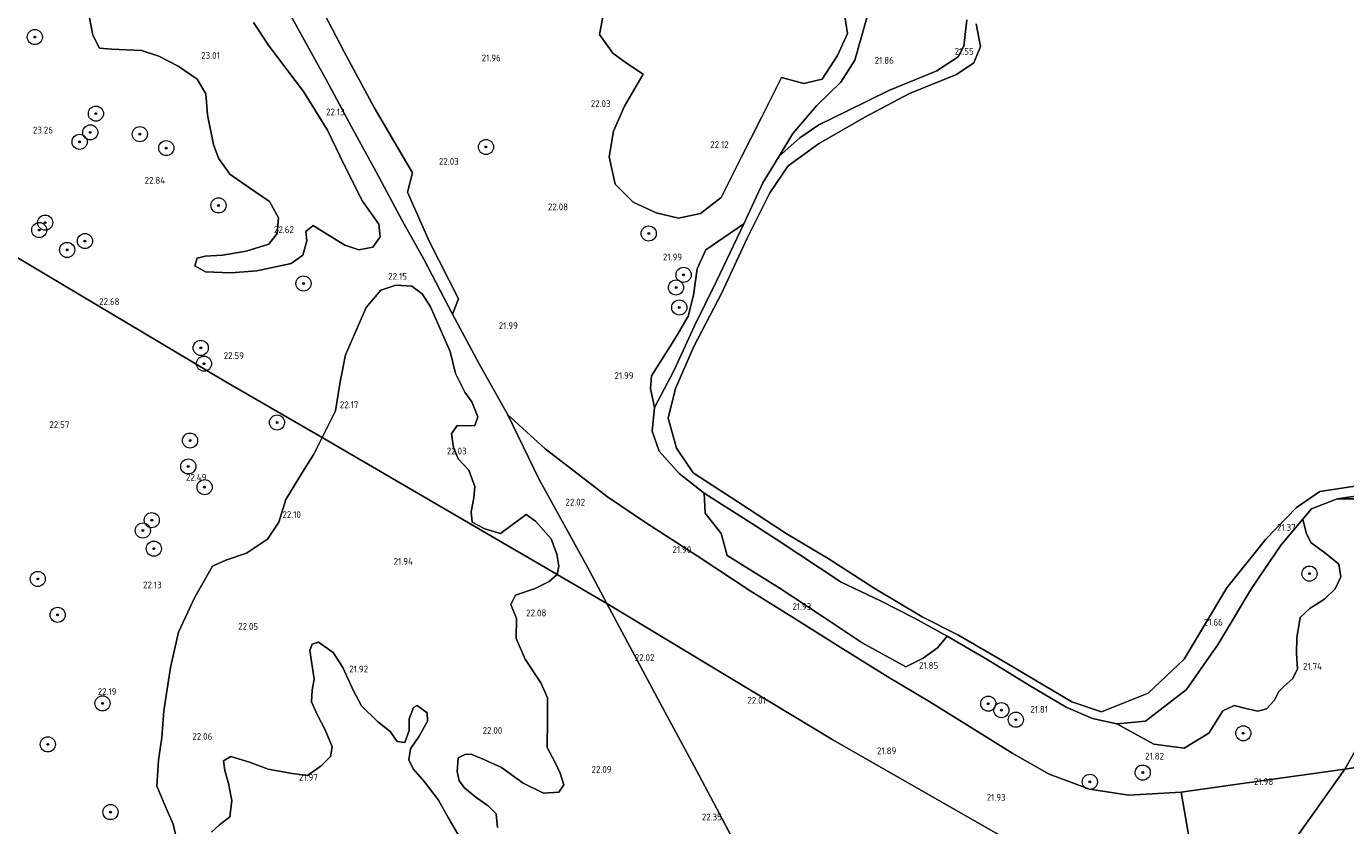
# Model space of a CAD drawing. Header units: metres. Extents: x 185049 to 189876, y 349292 to 352302.
# Tile 105 of 256: x 188178 to 188527, y 350688 to 350899. Entities that reach past the tile are written whole.
import ezdxf
from ezdxf.enums import TextEntityAlignment as Align

# ---------------------------------------------------------------- set-up
doc = ezdxf.new("R2010")
doc.units = ezdxf.units.M
for name, color, linetype, lineweight in [('B-WE-GR-BOOM-S', 90, 'Continuous', 25), ('B-WE-GR-GRAS-GV', 60, 'Continuous', 13), ('B-WE-GW-TALUD_KRUIN-G', 90, 'Continuous', 18), ('B-WE-IE-TERREINAFSCHEIDING_KUNSTMATIG_HEKWERK-G', 20, 'IE-TERREINAFSCHEIDING-KUNSTMATIG', 18), ('B-WE-OG-TERREIN_GROEN-GV', 7, 'Continuous', 18), ('B-WE-OG-WATER_POEL-GV', 7, 'Continuous', 18), ('X-XX-AL-HOOGTELABEL-S', 7, 'Continuous', 25)]:
    doc.layers.add(name, color=color, linetype=linetype, lineweight=lineweight)
doc.styles.add('NLCS-ISO-ANNOTATIVE-T18', font='NLCS-ISO.ttf', dxfattribs={"height": 1.8})
doc.linetypes.add('IE-TERREINAFSCHEIDING-KUNSTMATIG', pattern='A,4,[82,NLCS.SHX,S=0.75,R=90,X=0,Y=0],4,-2', length=10)

# ---------------------------------------------------------------- blocks, each defined once
blk = doc.blocks.new('SAL-HOOGTELABEL-SO')
at = {"color": 0, "linetype": 'ByBlock', "lineweight": -2, "style": 'NLCS-ISO-ANNOTATIVE-T18'}
blk.add_attdef('HOOGTE', text='', height=1.8, dxfattribs=at).set_placement((2.79, 0), align=Align.RIGHT)
blk = doc.blocks.new('SGR-BOOM_01-SO')
at = {"linetype": 'ByBlock', "lineweight": 18}
h = blk.add_hatch(color=0, dxfattribs=at)
h.dxf.hatch_style = 1
edge = h.paths.add_edge_path()
edge.add_arc((0, 0), 0.25, 0, 360)
at = {"color": 0, "linetype": 'ByBlock', "lineweight": 18}
for radius in [2, 0.25]:
    blk.add_circle((0, 0), radius, dxfattribs=at)

msp = doc.modelspace()

# ---------------------------------------------------------------- linework, layer by layer
at = {"layer": 'B-WE-GR-GRAS-GV'}
for points in [[(188556.046, 350754.347, 21.635), (188526.966, 350702.952, 21.865), (188506.098, 350699.999, 21.938), (188483.732, 350696.809, 21.981), (188469.88, 350696.054, 21.904), (188459.479, 350697.668, 21.878), (188448.843, 350701.62, 21.818), (188439.234, 350707.111, 21.848), (188428.473, 350713.799, 21.84), (188417.284, 350720.706, 21.891), (188406.207, 350727.315, 21.925), (188392.932, 350735.568, 21.878), (188381.72, 350742.618, 21.908), (188369.78, 350750.044, 21.921), (188355.827, 350759.295, 21.968), (188342.131, 350768.149, 21.942), (188332.119, 350774.86, 21.964), (188323.199, 350781.766, 22.002), (188315.639, 350787.583, 22.041), (188305.76, 350796.581, 22.015), (188298.175, 350809.997, 22.079), (188291.139, 350823.155, 22.049), (188292.693, 350827.249, 22.088), (188284.909, 350842.468, 22.118), (188279.199, 350855.379, 22.079), (188280.577, 350860.556, 22.122), (188270.398, 350877.778, 22.165), (188262.451, 350892.529, 22.143), (188255.126, 350906.554, 22.178)], [(188331.362, 350904.476, 21.955), (188329.998, 350897.099, 21.972), (188333.508, 350892.111, 22.007), (188337.405, 350889.294, 22.037), (188341.527, 350886.57, 22.105), (188336.617, 350878.117, 22.075), (188333.708, 350871.558, 22.062), (188332.512, 350864.706, 22.037), (188334.087, 350857.54, 22.066), (188338.834, 350852.721, 22.054), (188344.974, 350849.951, 22.071), (188350.855, 350848.571, 22.024), (188356.695, 350849.749, 21.981), (188362.165, 350854.011, 21.989), (188367.39, 350864.549, 21.994), (188372.787, 350875.142, 22.037), (188378.047, 350885.72, 22.054), (188383.985, 350884.13, 22.037), (188388.809, 350885.274, 22.028), (188392.857, 350891.554, 22.045), (188395.535, 350897.373, 22.062), (188394.401, 350904.682, 22.079)], [(188248.697, 350901.392, 22.096), (188257.878, 350884.8, 22.007), (188264.392, 350872.636, 22.122), (188270.898, 350860.738, 22.105), (188277.946, 350847.728, 22.139), (188283.501, 350837.665, 22.139), (188291.139, 350823.155, 22.049), (188298.175, 350809.997, 22.079), (188305.76, 350796.581, 22.015), (188313.951, 350779.639, 22.118), (188327.213, 350755.487, 22.131), (188331.959, 350746.668, 22.165), (188318.822, 350754.405, 22.118), (188319.252, 350756.529, 22.082), (188318.702, 350759.746, 22.012), (188317.211, 350763.827, 21.959), (188313.052, 350768.456, 21.889), (188310.62, 350770.261, 21.942), (188306.539, 350767.201, 21.959), (188303.793, 350765.239, 22.047), (188299.669, 350766.451, 22.118), (188296.341, 350768.223, 22.118), (188296.024, 350770.888, 22.047), (188296.73, 350774.655, 21.977), (188297.044, 350777.637, 21.977), (188295.475, 350781.953, 21.995), (188292.65, 350784.935, 21.977), (188291.394, 350787.916, 22.012), (188290.845, 350791.526, 22.047), (188292.335, 350793.723, 22.118), (188294.454, 350793.645, 22.1), (188297.044, 350793.723, 22.065), (188297.828, 350796.077, 22.082), (188296.259, 350800.001, 22.135), (188294.375, 350802.512, 22.118), (188291.943, 350807.455, 22.082), (188290.53, 350813.262, 22.065), (188287.469, 350820.089, 22.118), (188285.272, 350825.111, 22.153), (188283.075, 350828.564, 22.135), (188280.328, 350830.525, 22.17), (188276.169, 350830.839, 22.153), (188272.167, 350829.505, 22.223), (188268.323, 350824.954, 22.275), (188265.262, 350818.048, 22.188), (188262.83, 350812.398, 22.1), (188261.418, 350805.257, 22.135), (188260.162, 350797.646, 22.118), (188256.631, 350790.583, 22.118), (188231.162, 350805.324, 22.541), (188149.377, 350853.973, 23.815)], [(188195.18, 350901.454, 23.311), (188196.043, 350896.903, 23.293), (188197.848, 350893.45, 23.276), (188201.066, 350893.215, 23.258), (188208.913, 350892.823, 23.083), (188213.464, 350891.332, 23.03), (188218.643, 350888.742, 22.977), (188223.587, 350885.29, 22.96), (188225.941, 350881.366, 23.012), (188226.334, 350875.874, 23.03), (188227.903, 350868.027, 22.872), (188229.237, 350864.417, 22.802), (188232.219, 350860.18, 22.661), (188237.163, 350856.727, 22.626), (188242.734, 350852.961, 22.539), (188245.089, 350848.645, 22.539), (188244.775, 350844.486, 22.609), (188242.578, 350841.661, 22.661), (188236.536, 350839.778, 22.697), (188230.337, 350838.757, 22.661), (188225.707, 350838.522, 22.626), (188223.667, 350837.972, 22.609), (188223.039, 350835.932, 22.574), (188225.786, 350834.363, 22.521), (188232.534, 350834.128, 22.503), (188239.439, 350834.599, 22.521), (188248.463, 350836.561, 22.503), (188251.524, 350838.758, 22.486), (188252.622, 350842.525, 22.486), (188252.308, 350845.036, 22.486), (188254.27, 350846.605, 22.433), (188257.409, 350844.643, 22.451), (188262.666, 350841.426, 22.451), (188266.354, 350840.171, 22.416), (188270.043, 350840.877, 22.416), (188272.004, 350843.624, 22.381), (188271.69, 350846.919, 22.381), (188267.296, 350853.04, 22.381), (188262.587, 350862.456, 22.205), (188258.036, 350871.794, 22.258), (188251.758, 350881.995, 22.503), (188242.655, 350894.001, 22.626), (188238.496, 350900.2, 22.609)], [(188400.805, 350902.105, 21.876), (188397.432, 350890.256, 21.805), (188393.744, 350884.449, 21.805), (188387.309, 350878.249, 21.7), (188381.11, 350870.951, 21.7), (188377.501, 350864.909, 21.665), (188373.164, 350857.837, 21.686), (188368.168, 350847.033, 21.703), (188362.832, 350843.423, 21.615), (188358.046, 350840.127, 21.686), (188355.77, 350835.184, 21.686), (188354.829, 350828.2, 21.686), (188353.416, 350822.628, 21.686), (188350.513, 350817.606, 21.686), (188346.668, 350811.485, 21.686), (188343.765, 350806.856, 21.686), (188343.451, 350803.481, 21.686), (188344.539, 350798.501, 21.801), (188343.902, 350792.281, 21.831), (188345.751, 350786.972, 21.84), (188351.027, 350781.052, 21.699), (188357.652, 350775.848, 21.69), (188357.952, 350770.578, 21.887), (188362.173, 350765.209, 21.934), (188363.718, 350759.43, 21.955), (188377.496, 350750.866, 21.883), (188388.831, 350743.339, 21.917), (188399.373, 350736.275, 21.93), (188410.985, 350729.982, 21.887), (188415.565, 350732.233, 21.917), (188419.313, 350735.035, 21.887), (188421.882, 350738.096, 21.665), (188432.615, 350731.85, 21.682), (188443.629, 350725.008, 21.682), (188453.334, 350719.282, 21.609), (188460.292, 350716.315, 21.63), (188466.745, 350714.867, 21.647), (188476.543, 350709.532, 21.789), (188484.523, 350708.463, 21.81), (188491.019, 350712.429, 21.844), (188494.736, 350718.384, 21.827), (188497.73, 350719.789, 21.546), (188500.869, 350719.004, 21.546), (188504.008, 350718.219, 21.546), (188506.283, 350718.847, 21.546), (188508.402, 350721.123, 21.546), (188509.579, 350723.477, 21.546), (188510.834, 350724.811, 21.546), (188513.267, 350726.93, 21.546), (188514.522, 350729.441, 21.546), (188514.208, 350733.521, 21.546), (188514.287, 350737.602, 21.546), (188515.228, 350743.016, 21.546), (188517.818, 350745.449, 21.546), (188521.584, 350747.882, 21.546), (188524.487, 350750.55, 21.528), (188525.9, 350753.767, 21.563), (188525.429, 350757.141, 21.563), (188522.054, 350759.809, 21.563), (188518.052, 350762.791, 21.563), (188516.797, 350765.38, 21.563), (188515.855, 350768.99, 21.528), (188518.226, 350771.707, 21.511), (188524.939, 350774.364, 21.515), (188532.786, 350774.364, 21.55)], [(188149.377, 350853.973, 23.815), (188231.162, 350805.324, 22.541), (188256.631, 350790.583, 22.118), (188254.435, 350786.189, 22.1), (188251.453, 350781.402, 22.1), (188247.059, 350774.183, 22.153), (188245.254, 350768.219, 22.17), (188242.194, 350763.667, 22.153), (188236.623, 350759.979, 22.188), (188231.208, 350758.174, 22.205), (188227.677, 350756.605, 22.188), (188222.969, 350748.365, 22.153), (188218.732, 350739.106, 22.03), (188216.614, 350729.768, 21.959), (188214.809, 350718.311, 22.082), (188214.26, 350711.327, 22.065), (188213.397, 350705.285, 22.082), (188212.927, 350698.458, 22.03), (188215.202, 350693.201, 22.047), (188217.321, 350688.414, 22.118), (188218.341, 350683.784, 22.258)], [(188303.011, 350687.553, 21.907), (188302.618, 350691.085, 21.889), (188300.578, 350693.282, 21.907), (188297.36, 350695.479, 21.907), (188294.3, 350697.99, 21.924), (188292.888, 350699.873, 21.977), (188292.338, 350702.305, 21.977), (188292.573, 350705.915, 22.012), (188294.378, 350706.778, 21.977), (188296.026, 350706.935, 21.907), (188299.4, 350705.444, 21.854), (188304.03, 350703.326, 21.907), (188309.837, 350699.246, 21.977), (188315.173, 350696.578, 22.047), (188319.254, 350696.892, 22.1), (188320.587, 350698.775, 22.082), (188319.567, 350701.835, 22.1), (188318.233, 350704.66, 22.1), (188316.114, 350708.662, 22.153), (188316.271, 350716.038, 22.17), (188316.193, 350721.767, 22.135), (188314.466, 350725.769, 22.065), (188310.307, 350731.968, 22.118), (188307.953, 350737.461, 22.118), (188308.031, 350742.718, 22.118), (188306.54, 350746.406, 22.1), (188307.795, 350748.917, 22.118), (188312.974, 350750.644, 22.118), (188316.662, 350752.527, 22.1), (188318.822, 350754.405, 22.118), (188331.959, 350746.668, 22.165), (188338.696, 350734.039, 22.159), (188347.214, 350718.079, 22.164), (188356.272, 350701.423, 22.248), (188367.144, 350680.835, 22.55)], [(188549.075, 350706.327, 22.029), (188526.966, 350702.952, 21.865), (188556.046, 350754.347, 21.635)], [(188227.444, 350686.296, 21.749), (188229.563, 350688.179, 21.802), (188232.23, 350690.376, 21.802), (188232.78, 350694.614, 21.802), (188231.916, 350699.165, 21.784), (188230.896, 350702.617, 21.819), (188230.582, 350705.128, 21.837), (188232.544, 350706.306, 21.802), (188237.487, 350704.815, 21.819), (188242.431, 350702.932, 21.802), (188248.709, 350701.755, 21.802), (188252.789, 350701.284, 21.802), (188256.399, 350703.795, 21.784), (188258.831, 350706.306, 21.767), (188259.302, 350708.817, 21.749), (188257.419, 350713.29, 21.802), (188255.457, 350717.214, 21.802), (188253.887, 350720.745, 21.819), (188254.044, 350723.805, 21.819), (188254.515, 350726.708, 21.802), (188253.416, 350734.32, 21.872), (188254.044, 350735.968, 21.837), (188255.691, 350736.517, 21.819), (188259.615, 350733.771, 21.819), (188262.126, 350729.769, 21.819), (188264.951, 350723.648, 21.819), (188267.07, 350719.647, 21.802), (188271.308, 350715.566, 21.802), (188274.682, 350712.898, 21.784), (188276.487, 350710.23, 21.784), (188278.527, 350709.995, 21.767), (188279.704, 350713.134, 21.784), (188279.704, 350716.273, 21.802), (188280.802, 350719.255, 21.819), (188281.823, 350719.725, 21.819), (188284.412, 350717.842, 21.819), (188284.491, 350715.645, 21.872), (188282.294, 350711.643, 21.889), (188280.018, 350708.269, 21.889), (188279.547, 350705.365, 21.872), (188280.725, 350703.011, 21.907), (188283.707, 350699.559, 21.889), (188287.395, 350694.772, 21.907), (188289.984, 350690.142, 21.907), (188293.045, 350684.885, 21.907)]]:
    msp.add_polyline3d(points, dxfattribs=at)
for points in [[(188459.479, 350697.668, 21.878), (188469.88, 350696.054, 21.904), (188483.732, 350696.809, 21.981), (188485.961, 350684.106, 22.421), (188489.542, 350665.856, 22.575), (188491.817, 350653.424, 22.601), (188391.62, 350710.664, 21.904), (188331.959, 350746.668, 22.165), (188327.213, 350755.487, 22.131), (188313.951, 350779.639, 22.118), (188305.76, 350796.581, 22.015), (188315.639, 350787.583, 22.041), (188323.199, 350781.766, 22.002), (188332.119, 350774.86, 21.964), (188342.131, 350768.149, 21.942), (188355.827, 350759.295, 21.968), (188369.78, 350750.044, 21.921), (188381.72, 350742.618, 21.908), (188392.932, 350735.568, 21.878), (188406.207, 350727.315, 21.925), (188417.284, 350720.706, 21.891), (188428.473, 350713.799, 21.84), (188439.234, 350707.111, 21.848), (188448.843, 350701.62, 21.818)], [(188491.817, 350653.424, 22.601), (188430.411, 350567.646, 23.279), (188422.568, 350569.087, 23.279), (188412.172, 350569.998, 23.245), (188404.819, 350587.045, 22.919), (188397.493, 350605.233, 22.842), (188390.18, 350622.252, 22.728), (188381.782, 350642.015, 22.584), (188373.212, 350661.765, 22.558), (188366.851, 350676.503, 22.567), (188367.144, 350680.835, 22.55), (188356.272, 350701.423, 22.248), (188347.214, 350718.079, 22.164), (188338.696, 350734.039, 22.159), (188331.959, 350746.668, 22.165), (188391.62, 350710.664, 21.904)], [(188592.43, 350594.566, 22.333), (188598.18, 350564.522, 22.313), (188562.679, 350577.882, 22.345), (188503.232, 350597.119, 22.531), (188499.749, 350614.711, 22.503), (188495.539, 350634.492, 22.649), (188491.817, 350653.424, 22.601), (188526.966, 350702.952, 21.865), (188549.075, 350706.327, 22.029), (188570.577, 350708.926, 22.029), (188571.788, 350703.537, 22.448), (188572.652, 350699.126, 22.866), (188573.588, 350694.345, 22.842), (188575.099, 350686.034, 22.692), (188578.41, 350668.103, 22.448), (188581.723, 350650.959, 22.365), (188585.211, 350632.731, 22.274), (188589.105, 350611.535, 22.31)], [(188526.966, 350702.952, 21.865), (188491.817, 350653.424, 22.601), (188489.542, 350665.856, 22.575), (188485.961, 350684.106, 22.421), (188483.732, 350696.809, 21.981), (188506.098, 350699.999, 21.938)]]:
    msp.add_polyline3d(points, close=True, dxfattribs=at)
at = {"layer": 'B-WE-GW-TALUD_KRUIN-G'}
for points in [[(188427.093, 350900.93, 21.754), (188426.249, 350894.001, 21.724), (188424.784, 350891.174, 21.733), (188419.177, 350887.455, 21.767), (188406.475, 350882.275, 21.694), (188395.32, 350876.817, 21.699), (188387.974, 350873.157, 21.733), (188382.936, 350869.727, 21.724), (188377.501, 350864.909, 21.665), (188373.164, 350857.837, 21.686), (188368.168, 350847.033, 21.703), (188360.873, 350831.9, 21.746), (188355.048, 350820.05, 21.677), (188349.645, 350808.152, 21.652), (188344.539, 350798.501, 21.801), (188343.902, 350792.281, 21.831), (188345.751, 350786.972, 21.84), (188351.027, 350781.052, 21.699), (188357.652, 350775.848, 21.69)], [(188502.349, 350750.65, 21.609), (188510.154, 350762.23, 21.558), (188515.855, 350768.99, 21.528), (188518.226, 350771.707, 21.511), (188524.939, 350774.364, 21.515), (188542.954, 350776.983, 21.365), (188560.74, 350779.932, 21.558), (188566.674, 350780.603, 21.609), (188569.05, 350780.003, 21.63), (188571.114, 350777.991, 21.652)], [(188357.652, 350775.848, 21.69), (188368.978, 350768.661, 21.69), (188376.72, 350763.723, 21.724), (188393.884, 350752.373, 21.665), (188404.099, 350747.477, 21.626), (188413.222, 350742.842, 21.6), (188421.882, 350738.096, 21.665)], [(188466.745, 350714.867, 21.647), (188474.32, 350715.632, 21.647), (188485.153, 350724.016, 21.665), (188493.543, 350735.961, 21.643), (188502.349, 350750.65, 21.609)], [(188421.882, 350738.096, 21.665), (188432.615, 350731.85, 21.682), (188443.629, 350725.008, 21.682), (188453.334, 350719.282, 21.609), (188460.292, 350716.315, 21.63), (188466.745, 350714.867, 21.647)]]:
    msp.add_polyline3d(points, dxfattribs=at)
at = {"layer": 'B-WE-IE-TERREINAFSCHEIDING_KUNSTMATIG_HEKWERK-G'}
for points in [[(188175.933, 351037.524, 24.149), (188181.649, 351027.716, 24.205), (188187.99, 351015.94, 23.204), (188191.726, 351009.666, 22.798), (188197.777, 350996.382, 22.387), (188205.201, 350982.61, 22.272), (188212.914, 350968.187, 22.152), (188220.327, 350954.525, 22.028), (188227.207, 350941.683, 22.109), (188233.514, 350929.996, 22.229), (188242.242, 350913.473, 22.246), (188248.697, 350901.392, 22.096), (188257.878, 350884.8, 22.007), (188264.392, 350872.636, 22.122), (188270.898, 350860.738, 22.105), (188277.946, 350847.728, 22.139), (188283.501, 350837.665, 22.139), (188291.139, 350823.155, 22.049), (188298.175, 350809.997, 22.079), (188305.76, 350796.581, 22.015), (188313.951, 350779.639, 22.118), (188327.213, 350755.487, 22.131), (188331.959, 350746.668, 22.165)], [(188526.966, 350702.952, 21.865), (188506.098, 350699.999, 21.938), (188483.732, 350696.809, 21.981), (188469.88, 350696.054, 21.904), (188459.479, 350697.668, 21.878), (188448.843, 350701.62, 21.818), (188439.234, 350707.111, 21.848), (188428.473, 350713.799, 21.84), (188417.284, 350720.706, 21.891), (188406.207, 350727.315, 21.925), (188392.932, 350735.568, 21.878), (188381.72, 350742.618, 21.908), (188369.78, 350750.044, 21.921), (188355.827, 350759.295, 21.968), (188342.131, 350768.149, 21.942), (188332.119, 350774.86, 21.964), (188323.199, 350781.766, 22.002), (188315.639, 350787.583, 22.041), (188305.76, 350796.581, 22.015)], [(188331.959, 350746.668, 22.165), (188338.696, 350734.039, 22.159), (188347.214, 350718.079, 22.164), (188356.272, 350701.423, 22.248), (188367.144, 350680.835, 22.55), (188366.851, 350676.503, 22.567), (188373.212, 350661.765, 22.558), (188381.782, 350642.015, 22.584), (188390.18, 350622.252, 22.728), (188397.493, 350605.233, 22.842), (188404.819, 350587.045, 22.919), (188412.172, 350569.998, 23.245)], [(188526.966, 350702.952, 21.865), (188549.075, 350706.327, 22.029)], [(188483.732, 350696.809, 21.981), (188485.961, 350684.106, 22.421), (188489.542, 350665.856, 22.575), (188491.817, 350653.424, 22.601)]]:
    msp.add_polyline3d(points, dxfattribs=at)
at = {"layer": 'B-WE-OG-TERREIN_GROEN-GV'}
for points in [[(188292.693, 350827.249, 22.088), (188291.139, 350823.155, 22.049), (188283.501, 350837.665, 22.139), (188277.946, 350847.728, 22.139), (188270.898, 350860.738, 22.105), (188264.392, 350872.636, 22.122), (188257.878, 350884.8, 22.007), (188248.697, 350901.392, 22.096), (188242.242, 350913.473, 22.246), (188243.686, 350916.362, 22.109), (188244.329, 350922.457, 22.182), (188255.126, 350906.554, 22.178), (188262.451, 350892.529, 22.143), (188270.398, 350877.778, 22.165), (188280.577, 350860.556, 22.122), (188279.199, 350855.379, 22.079), (188284.909, 350842.468, 22.118)], [(188349.645, 350808.152, 21.652), (188344.539, 350798.501, 21.801), (188343.451, 350803.481, 21.686), (188343.765, 350806.856, 21.686), (188346.668, 350811.485, 21.686), (188350.513, 350817.606, 21.686), (188353.416, 350822.628, 21.686), (188354.829, 350828.2, 21.686), (188355.77, 350835.184, 21.686), (188358.046, 350840.127, 21.686), (188362.832, 350843.423, 21.615), (188368.168, 350847.033, 21.703), (188360.873, 350831.9, 21.746), (188355.048, 350820.05, 21.677)], [(188297.044, 350793.723, 22.065), (188294.454, 350793.645, 22.1), (188292.335, 350793.723, 22.118), (188290.845, 350791.526, 22.047), (188291.394, 350787.916, 22.012), (188292.65, 350784.935, 21.977), (188295.475, 350781.953, 21.995), (188297.044, 350777.637, 21.977), (188296.73, 350774.655, 21.977), (188296.024, 350770.888, 22.047), (188296.341, 350768.223, 22.118), (188299.669, 350766.451, 22.118), (188303.793, 350765.239, 22.047), (188306.539, 350767.201, 21.959), (188310.62, 350770.261, 21.942), (188313.052, 350768.456, 21.889), (188317.211, 350763.827, 21.959), (188318.702, 350759.746, 22.012), (188319.252, 350756.529, 22.082), (188318.822, 350754.405, 22.118), (188256.631, 350790.583, 22.118), (188260.162, 350797.646, 22.118), (188261.418, 350805.257, 22.135), (188262.83, 350812.398, 22.1), (188265.262, 350818.048, 22.188), (188268.323, 350824.954, 22.275), (188272.167, 350829.505, 22.223), (188276.169, 350830.839, 22.153), (188280.328, 350830.525, 22.17), (188283.075, 350828.564, 22.135), (188285.272, 350825.111, 22.153), (188287.469, 350820.089, 22.118), (188290.53, 350813.262, 22.065), (188291.943, 350807.455, 22.082), (188294.375, 350802.512, 22.118), (188296.259, 350800.001, 22.135), (188297.828, 350796.077, 22.082)], [(188571.114, 350777.991, 21.652), (188562.134, 350764.399, 21.55), (188555.935, 350764.164, 21.62), (188553.581, 350764.949, 21.655), (188551.541, 350766.753, 21.691), (188551.541, 350768.715, 21.691), (188552.325, 350771.461, 21.603), (188550.913, 350772.952, 21.726), (188548.323, 350773.659, 21.761), (188544.87, 350773.031, 21.761), (188539.77, 350772.246, 21.655), (188532.786, 350774.364, 21.55), (188524.939, 350774.364, 21.515), (188542.954, 350776.983, 21.365), (188560.74, 350779.932, 21.558), (188566.674, 350780.603, 21.609), (188569.05, 350780.003, 21.63)], [(188415.565, 350732.233, 21.917), (188410.985, 350729.982, 21.887), (188399.373, 350736.275, 21.93), (188388.831, 350743.339, 21.917), (188377.496, 350750.866, 21.883), (188363.718, 350759.43, 21.955), (188362.173, 350765.209, 21.934), (188357.952, 350770.578, 21.887), (188357.652, 350775.848, 21.69), (188368.978, 350768.661, 21.69), (188376.72, 350763.723, 21.724), (188393.884, 350752.373, 21.665), (188404.099, 350747.477, 21.626), (188413.222, 350742.842, 21.6), (188421.882, 350738.096, 21.665), (188419.313, 350735.035, 21.887)], [(188508.402, 350721.123, 21.546), (188506.283, 350718.847, 21.546), (188504.008, 350718.219, 21.546), (188500.869, 350719.004, 21.546), (188497.73, 350719.789, 21.546), (188494.736, 350718.384, 21.827), (188491.019, 350712.429, 21.844), (188484.523, 350708.463, 21.81), (188476.543, 350709.532, 21.789), (188466.745, 350714.867, 21.647), (188474.32, 350715.632, 21.647), (188485.153, 350724.016, 21.665), (188493.543, 350735.961, 21.643), (188502.349, 350750.65, 21.609), (188510.154, 350762.23, 21.558), (188515.855, 350768.99, 21.528), (188516.797, 350765.38, 21.563), (188518.052, 350762.791, 21.563), (188522.054, 350759.809, 21.563), (188525.429, 350757.141, 21.563), (188525.9, 350753.767, 21.563), (188524.487, 350750.55, 21.528), (188521.584, 350747.882, 21.546), (188517.818, 350745.449, 21.546), (188515.228, 350743.016, 21.546), (188514.287, 350737.602, 21.546), (188514.208, 350733.521, 21.546), (188514.522, 350729.441, 21.546), (188513.267, 350726.93, 21.546), (188510.834, 350724.811, 21.546), (188509.579, 350723.477, 21.546)]]:
    msp.add_polyline3d(points, close=True, dxfattribs=at)
for points in [[(188394.401, 350904.682, 22.079), (188395.535, 350897.373, 22.062), (188392.857, 350891.554, 22.045), (188388.809, 350885.274, 22.028), (188383.985, 350884.13, 22.037), (188378.047, 350885.72, 22.054), (188372.787, 350875.142, 22.037), (188367.39, 350864.549, 21.994), (188362.165, 350854.011, 21.989), (188356.695, 350849.749, 21.981), (188350.855, 350848.571, 22.024), (188344.974, 350849.951, 22.071), (188338.834, 350852.721, 22.054), (188334.087, 350857.54, 22.066), (188332.512, 350864.706, 22.037), (188333.708, 350871.558, 22.062), (188336.617, 350878.117, 22.075), (188341.527, 350886.57, 22.105), (188337.405, 350889.294, 22.037), (188333.508, 350892.111, 22.007), (188329.998, 350897.099, 21.972), (188331.362, 350904.476, 21.955)], [(188238.496, 350900.2, 22.609), (188242.655, 350894.001, 22.626), (188251.758, 350881.995, 22.503), (188258.036, 350871.794, 22.258), (188262.587, 350862.456, 22.205), (188267.296, 350853.04, 22.381), (188271.69, 350846.919, 22.381), (188272.004, 350843.624, 22.381), (188270.043, 350840.877, 22.416), (188266.354, 350840.171, 22.416), (188262.666, 350841.426, 22.451), (188257.409, 350844.643, 22.451), (188254.27, 350846.605, 22.433), (188252.308, 350845.036, 22.486), (188252.622, 350842.525, 22.486), (188251.524, 350838.758, 22.486), (188248.463, 350836.561, 22.503), (188239.439, 350834.599, 22.521), (188232.534, 350834.128, 22.503), (188225.786, 350834.363, 22.521), (188223.039, 350835.932, 22.574), (188223.667, 350837.972, 22.609), (188225.707, 350838.522, 22.626), (188230.337, 350838.757, 22.661), (188236.536, 350839.778, 22.697), (188242.578, 350841.661, 22.661), (188244.775, 350844.486, 22.609), (188245.089, 350848.645, 22.539), (188242.734, 350852.961, 22.539), (188237.163, 350856.727, 22.626), (188232.219, 350860.18, 22.661), (188229.237, 350864.417, 22.802), (188227.903, 350868.027, 22.872), (188226.334, 350875.874, 23.03), (188225.941, 350881.366, 23.012), (188223.587, 350885.29, 22.96), (188218.643, 350888.742, 22.977), (188213.464, 350891.332, 23.03), (188208.913, 350892.823, 23.083), (188201.066, 350893.215, 23.258), (188197.848, 350893.45, 23.276), (188196.043, 350896.903, 23.293), (188195.18, 350901.454, 23.311)], [(188542.954, 350776.983, 21.365), (188524.939, 350774.364, 21.515), (188518.226, 350771.707, 21.511), (188515.855, 350768.99, 21.528), (188510.154, 350762.23, 21.558), (188502.349, 350750.65, 21.609), (188493.543, 350735.961, 21.643), (188485.153, 350724.016, 21.665), (188474.32, 350715.632, 21.647), (188466.745, 350714.867, 21.647), (188460.292, 350716.315, 21.63), (188453.334, 350719.282, 21.609), (188443.629, 350725.008, 21.682), (188432.615, 350731.85, 21.682), (188421.882, 350738.096, 21.665), (188413.222, 350742.842, 21.6), (188404.099, 350747.477, 21.626), (188393.884, 350752.373, 21.665), (188376.72, 350763.723, 21.724), (188368.978, 350768.661, 21.69), (188357.652, 350775.848, 21.69), (188351.027, 350781.052, 21.699), (188345.751, 350786.972, 21.84), (188343.902, 350792.281, 21.831), (188344.539, 350798.501, 21.801), (188349.645, 350808.152, 21.652), (188355.048, 350820.05, 21.677), (188360.873, 350831.9, 21.746), (188368.168, 350847.033, 21.703), (188373.164, 350857.837, 21.686), (188377.501, 350864.909, 21.665), (188382.936, 350869.727, 21.724), (188387.974, 350873.157, 21.733), (188395.32, 350876.817, 21.699), (188406.475, 350882.275, 21.694), (188419.177, 350887.455, 21.767), (188424.784, 350891.174, 21.733), (188426.249, 350894.001, 21.724), (188427.093, 350900.93, 21.754)], [(188429.584, 350899.926, 21.347), (188430.718, 350893.861, 21.347), (188428.913, 350889.592, 21.347), (188424.371, 350886.505, 21.347), (188411.899, 350881.456, 21.347), (188400.088, 350875.21, 21.347), (188387.829, 350868.133, 21.347), (188379.824, 350862.361, 21.347), (188375.043, 350855.214, 21.347), (188368.994, 350843.265, 21.347), (188362.307, 350828.843, 21.347), (188354.91, 350814.628, 21.347), (188350.079, 350803.554, 21.347), (188348.089, 350795.656, 21.347), (188350.37, 350787.771, 21.347), (188354.741, 350781.194, 21.347), (188366.581, 350773.53, 21.347), (188379.353, 350765.207, 21.347), (188390.398, 350758.575, 21.347), (188402.569, 350750.752, 21.347), (188415.246, 350743.18, 21.347), (188424.701, 350738.42, 21.347), (188437.279, 350731.102, 21.347), (188454.876, 350720.744, 21.347), (188462.688, 350718.039, 21.347), (188475.012, 350723.01, 21.347), (188484.545, 350732.017, 21.347), (188495.849, 350750.856, 21.347), (188506.139, 350763.73, 21.347), (188514.179, 350772.118, 21.347), (188520.411, 350776.292, 21.347), (188532.546, 350778.12, 21.347)], [(188427.093, 350900.93, 21.754), (188426.249, 350894.001, 21.724), (188424.784, 350891.174, 21.733), (188419.177, 350887.455, 21.767), (188406.475, 350882.275, 21.694), (188395.32, 350876.817, 21.699), (188387.974, 350873.157, 21.733), (188382.936, 350869.727, 21.724), (188377.501, 350864.909, 21.665), (188381.11, 350870.951, 21.7), (188387.309, 350878.249, 21.7), (188393.744, 350884.449, 21.805), (188397.432, 350890.256, 21.805), (188400.805, 350902.105, 21.876)], [(188218.341, 350683.784, 22.258), (188217.321, 350688.414, 22.118), (188215.202, 350693.201, 22.047), (188212.927, 350698.458, 22.03), (188213.397, 350705.285, 22.082), (188214.26, 350711.327, 22.065), (188214.809, 350718.311, 22.082), (188216.614, 350729.768, 21.959), (188218.732, 350739.106, 22.03), (188222.969, 350748.365, 22.153), (188227.677, 350756.605, 22.188), (188231.208, 350758.174, 22.205), (188236.623, 350759.979, 22.188), (188242.194, 350763.667, 22.153), (188245.254, 350768.219, 22.17), (188247.059, 350774.183, 22.153), (188251.453, 350781.402, 22.1), (188254.435, 350786.189, 22.1), (188256.631, 350790.583, 22.118), (188318.822, 350754.405, 22.118), (188316.662, 350752.527, 22.1), (188312.974, 350750.644, 22.118), (188307.795, 350748.917, 22.118), (188306.54, 350746.406, 22.1), (188308.031, 350742.718, 22.118), (188307.953, 350737.461, 22.118), (188310.307, 350731.968, 22.118), (188314.466, 350725.769, 22.065), (188316.193, 350721.767, 22.135), (188316.271, 350716.038, 22.17), (188316.114, 350708.662, 22.153), (188318.233, 350704.66, 22.1), (188319.567, 350701.835, 22.1), (188320.587, 350698.775, 22.082), (188319.254, 350696.892, 22.1), (188315.173, 350696.578, 22.047), (188309.837, 350699.246, 21.977), (188304.03, 350703.326, 21.907), (188299.4, 350705.444, 21.854), (188296.026, 350706.935, 21.907), (188294.378, 350706.778, 21.977), (188292.573, 350705.915, 22.012), (188292.338, 350702.305, 21.977), (188292.888, 350699.873, 21.977), (188294.3, 350697.99, 21.924), (188297.36, 350695.479, 21.907), (188300.578, 350693.282, 21.907), (188302.618, 350691.085, 21.889), (188303.011, 350687.553, 21.907)], [(188293.045, 350684.885, 21.907), (188289.984, 350690.142, 21.907), (188287.395, 350694.772, 21.907), (188283.707, 350699.559, 21.889), (188280.725, 350703.011, 21.907), (188279.547, 350705.365, 21.872), (188280.018, 350708.269, 21.889), (188282.294, 350711.643, 21.889), (188284.491, 350715.645, 21.872), (188284.412, 350717.842, 21.819), (188281.823, 350719.725, 21.819), (188280.802, 350719.255, 21.819), (188279.704, 350716.273, 21.802), (188279.704, 350713.134, 21.784), (188278.527, 350709.995, 21.767), (188276.487, 350710.23, 21.784), (188274.682, 350712.898, 21.784), (188271.308, 350715.566, 21.802), (188267.07, 350719.647, 21.802), (188264.951, 350723.648, 21.819), (188262.126, 350729.769, 21.819), (188259.615, 350733.771, 21.819), (188255.691, 350736.517, 21.819), (188254.044, 350735.968, 21.837), (188253.416, 350734.32, 21.872), (188254.515, 350726.708, 21.802), (188254.044, 350723.805, 21.819), (188253.887, 350720.745, 21.819), (188255.457, 350717.214, 21.802), (188257.419, 350713.29, 21.802), (188259.302, 350708.817, 21.749), (188258.831, 350706.306, 21.767), (188256.399, 350703.795, 21.784), (188252.789, 350701.284, 21.802), (188248.709, 350701.755, 21.802), (188242.431, 350702.932, 21.802), (188237.487, 350704.815, 21.819), (188232.544, 350706.306, 21.802), (188230.582, 350705.128, 21.837), (188230.896, 350702.617, 21.819), (188231.916, 350699.165, 21.784), (188232.78, 350694.614, 21.802), (188232.23, 350690.376, 21.802), (188229.563, 350688.179, 21.802), (188227.444, 350686.296, 21.749)]]:
    msp.add_polyline3d(points, dxfattribs=at)
at = {"layer": 'B-WE-OG-WATER_POEL-GV'}
msp.add_polyline3d([(188532.546, 350778.12, 21.347), (188520.411, 350776.292, 21.347), (188514.179, 350772.118, 21.347), (188506.139, 350763.73, 21.347), (188495.849, 350750.856, 21.347), (188484.545, 350732.017, 21.347), (188475.012, 350723.01, 21.347), (188462.688, 350718.039, 21.347), (188454.876, 350720.744, 21.347), (188437.279, 350731.102, 21.347), (188424.701, 350738.42, 21.347), (188415.246, 350743.18, 21.347), (188402.569, 350750.752, 21.347), (188390.398, 350758.575, 21.347), (188379.353, 350765.207, 21.347), (188366.581, 350773.53, 21.347), (188354.741, 350781.194, 21.347), (188350.37, 350787.771, 21.347), (188348.089, 350795.656, 21.347), (188350.079, 350803.554, 21.347), (188354.91, 350814.628, 21.347), (188362.307, 350828.843, 21.347), (188368.994, 350843.265, 21.347), (188375.043, 350855.214, 21.347), (188379.824, 350862.361, 21.347), (188387.829, 350868.133, 21.347), (188400.088, 350875.21, 21.347), (188411.899, 350881.456, 21.347), (188424.371, 350886.505, 21.347), (188428.913, 350889.592, 21.347), (188430.718, 350893.861, 21.347), (188429.584, 350899.926, 21.347)], dxfattribs=at)

# ---------------------------------------------------------------- block references
at = {"layer": 'B-WE-GR-BOOM-S'}
for p in [(188180.699, 350896.399, 23.644), (188196.865, 350876.154, 23.258), (188195.374, 350871.21, 23.205), (188208.479, 350870.74, 23.047), (188192.549, 350868.699, 23.328), (188215.462, 350867.052, 22.942), (188299.973, 350867.341, 21.967), (188229.274, 350851.908, 22.96), (188181.878, 350845.393, 23.188), (188183.447, 350847.355, 23.135), (188193.962, 350842.49, 22.96), (188342.989, 350844.499, 22.027), (188189.254, 350840.136, 23.083), (188251.717, 350831.271, 22.521), (188352.207, 350833.545, 21.863), (188350.203, 350830.205, 21.818), (188351.072, 350824.928, 21.773), (188224.567, 350814.242, 22.626), (188225.43, 350810.083, 22.591), (188244.734, 350794.546, 22.451), (188221.742, 350789.759, 22.556), (188221.272, 350782.932, 22.609), (188225.588, 350777.439, 22.398), (188211.62, 350768.729, 22.398), (188209.267, 350765.982, 22.398), (188212.17, 350761.196, 22.398), (188517.647, 350754.601, 21.759), (188181.488, 350753.191, 22.398), (188186.746, 350743.696, 22.328), (188198.596, 350720.312, 22.223), (188432.748, 350720.237, 21.415), (188436.2, 350718.511, 21.503), (188440.046, 350716, 21.485), (188500.166, 350712.404, 22.058), (188184.158, 350709.483, 22.539), (188473.578, 350702.021, 21.932), (188459.608, 350699.575, 22.135), (188200.715, 350691.592, 22.24)]:
    msp.add_blockref('SGR-BOOM_01-SO', p, dxfattribs=at)
at = {"layer": 'X-XX-AL-HOOGTELABEL-S'}
for p, values in [((188226.817, 350890.628, 23.012), {'HOOGTE': '23.01'}), ((188426.106, 350891.721, 21.545), {'HOOGTE': '21.55'}), ((188301.083, 350889.977, 21.955), {'HOOGTE': '21.96'}), ((188404.996, 350889.335, 21.861), {'HOOGTE': '21.86'}), ((188330.101, 350877.888, 22.028), {'HOOGTE': '22.03'}), ((188259.82, 350875.707, 22.126), {'HOOGTE': '22.13'}), ((188182.708, 350870.906, 23.264), {'HOOGTE': '23.26'}), ((188361.332, 350867.059, 22.122), {'HOOGTE': '22.12'}), ((188289.985, 350862.65, 22.032), {'HOOGTE': '22.03'}), ((188212.369, 350857.64, 22.84), {'HOOGTE': '22.84'}), ((188318.877, 350850.62, 22.079), {'HOOGTE': '22.08'}), ((188246.407, 350844.633, 22.622), {'HOOGTE': '22.62'}), ((188349.016, 350837.363, 21.994), {'HOOGTE': '21.99'}), ((188276.29, 350832.239, 22.152), {'HOOGTE': '22.15'}), ((188200.309, 350825.597, 22.682), {'HOOGTE': '22.68'}), ((188305.608, 350819.224, 21.989), {'HOOGTE': '21.99'}), ((188233.203, 350811.308, 22.592), {'HOOGTE': '22.59'}), ((188336.217, 350806.024, 21.985), {'HOOGTE': '21.99'}), ((188263.462, 350798.323, 22.173), {'HOOGTE': '22.17'}), ((188187.059, 350793.064, 22.567), {'HOOGTE': '22.57'}), ((188292.062, 350786.094, 22.028), {'HOOGTE': '22.03'}), ((188223.28, 350779.157, 22.49), {'HOOGTE': '22.49'}), ((188323.378, 350772.59, 22.019), {'HOOGTE': '22.02'}), ((188248.254, 350769.302, 22.096), {'HOOGTE': '22.10'}), ((188511.217, 350765.915, 21.369), {'HOOGTE': '21.37'}), ((188351.445, 350760.07, 21.9), {'HOOGTE': '21.90'}), ((188277.862, 350756.934, 21.939), {'HOOGTE': '21.94'}), ((188211.433, 350750.709, 22.126), {'HOOGTE': '22.13'}), ((188383.184, 350745.004, 21.93), {'HOOGTE': '21.93'}), ((188313.129, 350743.318, 22.079), {'HOOGTE': '22.08'}), ((188491.956, 350740.874, 21.656), {'HOOGTE': '21.66'}), ((188236.946, 350739.765, 22.053), {'HOOGTE': '22.05'}), ((188341.712, 350731.515, 22.024), {'HOOGTE': '22.02'}), ((188266.016, 350728.492, 21.922), {'HOOGTE': '21.92'}), ((188416.716, 350729.42, 21.848), {'HOOGTE': '21.85'}), ((188518.178, 350729.208, 21.741), {'HOOGTE': '21.74'}), ((188199.51, 350722.522, 22.189), {'HOOGTE': '22.19'}), ((188371.146, 350720.203, 22.007), {'HOOGTE': '22.01'}), ((188445.763, 350717.853, 21.806), {'HOOGTE': '21.81'}), ((188224.827, 350710.674, 22.062), {'HOOGTE': '22.06'}), ((188301.483, 350712.25, 21.998), {'HOOGTE': '22.00'}), ((188405.64, 350706.873, 21.887), {'HOOGTE': '21.89'}), ((188476.418, 350705.47, 21.823), {'HOOGTE': '21.82'}), ((188330.375, 350701.958, 22.092), {'HOOGTE': '22.09'}), ((188252.731, 350699.862, 21.973), {'HOOGTE': '21.97'}), ((188505.295, 350698.744, 21.977), {'HOOGTE': '21.98'}), ((188434.55, 350694.564, 21.93), {'HOOGTE': '21.93'}), ((188359.531, 350689.382, 22.346), {'HOOGTE': '22.35'})]:
    msp.add_blockref('SAL-HOOGTELABEL-SO', p, dxfattribs=at).add_auto_attribs(values)

doc.saveas('drawing.dxf')
